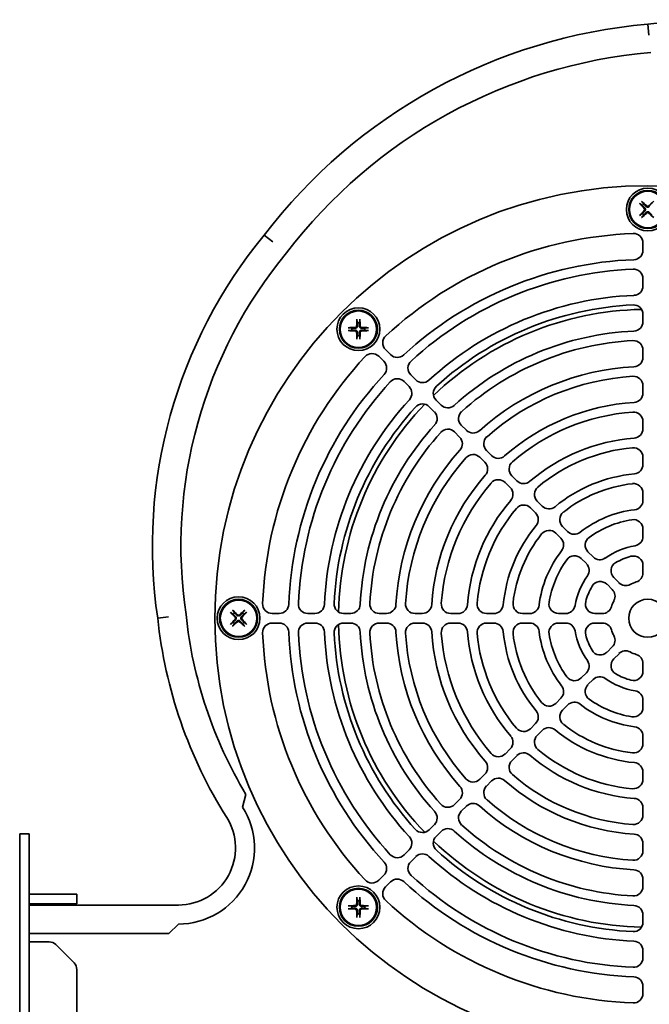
# Model space of a CAD drawing. Header units: millimetres. Extents: x 280 to 560, y 141 to 453.
# Tile 2 of 3: x 280 to 412, y 245 to 453. Entities that reach past the tile are written whole.
import ezdxf

# ---------------------------------------------------------------- set-up
doc = ezdxf.new("R2010")
doc.units = ezdxf.units.MM
doc.header["$LTSCALE"] = 2
doc.layers.add('Krawędzie widoczne(ISO)', color=7, linetype='Continuous', lineweight=35, true_color=0x262659)

msp = doc.modelspace()

# ---------------------------------------------------------------- linework, layer by layer
at = {"layer": 'Krawędzie widoczne(ISO)'}
for p, q in [((411.85, 449.41), (411.61, 451.7)), ((410.8, 413.81), (410.43, 414.3)), ((410.01, 413.88), (410.5, 413.51)), ((410.5, 411.9), (410.01, 411.53)), ((410.43, 411.1), (410.8, 411.6)), ((332.8, 405.88), (331, 407.31)), ((410.61, 404.14), (410.61, 405.65)), ((410.61, 398.14), (410.61, 396.64)), ((350.49, 389.48), (350.58, 388.86)), ((351, 388.86), (351.09, 389.48)), ((410.61, 389.13), (410.61, 390.63)), ((349.44, 387.72), (348.83, 387.81)), ((352.76, 387.81), (352.14, 387.72)), ((348.83, 387.21), (349.44, 387.3)), ((350.58, 386.16), (350.49, 385.55)), ((351.09, 385.55), (351, 386.16)), ((352.14, 387.3), (352.76, 387.21)), ((357.55, 382.17), (356.49, 383.23)), ((355.08, 381.82), (356.14, 380.76)), ((410.61, 383.12), (410.61, 381.62)), ((361.8, 377.92), (362.86, 376.86)), ((361.45, 375.45), (360.38, 376.51)), ((410.61, 374.11), (410.61, 375.61)), ((365.69, 371.2), (366.75, 370.14)), ((368.17, 371.55), (367.11, 372.61)), ((372.42, 367.3), (373.48, 366.24)), ((410.61, 368.09), (410.61, 366.59)), ((372.07, 364.83), (371, 365.89)), ((376.31, 360.58), (377.38, 359.52)), ((378.79, 360.93), (377.73, 361.99)), ((410.61, 359.06), (410.61, 360.57)), ((383.04, 356.68), (384.11, 355.61)), ((382.69, 354.2), (381.63, 355.26)), ((410.61, 353.03), (410.61, 351.52)), ((389.43, 350.29), (388.36, 351.36)), ((386.95, 349.94), (388.02, 348.88)), ((393.69, 346.03), (394.76, 344.96)), ((393.35, 343.55), (392.28, 344.61)), ((410.61, 343.94), (410.61, 345.46)), ((400.12, 339.6), (399.05, 340.68)), ((397.63, 339.26), (398.71, 338.19)), ((410.61, 337.8), (410.61, 336.24)), ((404.15, 332.74), (403.05, 333.85)), ((404.46, 335.26), (405.57, 334.16)), ((324.01, 327.88), (324.5, 327.51)), ((324.8, 327.81), (324.43, 328.3)), ((326.78, 328.3), (326.41, 327.81)), ((326.71, 327.51), (327.2, 327.88)), ((332.66, 327.7), (334.16, 327.7)), ((341.67, 327.7), (340.17, 327.7)), ((347.68, 327.7), (349.18, 327.7)), ((356.69, 327.7), (355.18, 327.7)), ((362.7, 327.7), (364.2, 327.7)), ((371.72, 327.7), (370.21, 327.7)), ((377.74, 327.7), (379.24, 327.7)), ((386.79, 327.7), (385.28, 327.7)), ((392.84, 327.7), (394.36, 327.7)), ((402.07, 327.7), (400.5, 327.7)), ((310.89, 326.99), (308.61, 326.7)), ((324.5, 325.9), (324.01, 325.53)), ((324.43, 325.1), (324.8, 325.6)), ((326.41, 325.6), (326.78, 325.1)), ((327.2, 325.53), (326.71, 325.9)), ((334.16, 325.7), (332.66, 325.7)), ((340.17, 325.7), (341.67, 325.7)), ((349.18, 325.7), (347.68, 325.7)), ((355.18, 325.7), (356.69, 325.7)), ((364.2, 325.7), (362.7, 325.7)), ((370.21, 325.7), (371.72, 325.7)), ((379.24, 325.7), (377.74, 325.7)), ((385.28, 325.7), (386.79, 325.7)), ((394.36, 325.7), (392.84, 325.7)), ((400.5, 325.7), (402.07, 325.7)), ((403.05, 319.56), (404.15, 320.66)), ((405.57, 319.25), (404.46, 318.15)), ((410.61, 317.16), (410.61, 315.6)), ((398.71, 315.22), (397.63, 314.14)), ((399.05, 312.73), (400.12, 313.8)), ((392.28, 308.79), (393.35, 309.86)), ((410.61, 307.94), (410.61, 309.46)), ((394.76, 308.45), (393.69, 307.38)), ((388.02, 304.53), (386.95, 303.46)), ((388.36, 302.05), (389.43, 303.11)), ((410.61, 301.88), (410.61, 300.37)), ((381.63, 298.14), (382.69, 299.21)), ((384.11, 297.79), (383.04, 296.73)), ((410.61, 292.84), (410.61, 294.34)), ((377.38, 293.89), (376.31, 292.83)), ((377.73, 291.41), (378.79, 292.47)), ((327.16, 289.63), (326.46, 286.96)), ((371, 287.51), (372.07, 288.58)), ((326.46, 286.96), (326.46, 286.96)), ((373.48, 287.16), (372.42, 286.1)), ((410.61, 286.82), (410.61, 285.31)), ((366.75, 283.27), (365.69, 282.2)), ((367.11, 280.79), (368.17, 281.85)), ((279.61, 277.37), (279.61, 281.37)), ((281.61, 281.37), (279.61, 281.37)), ((281.61, 277.37), (281.61, 281.37)), ((360.38, 276.9), (361.45, 277.96)), ((410.61, 277.79), (410.61, 279.3)), ((279.61, 277.37), (279.61, 145.37)), ((281.61, 277.37), (281.61, 145.37)), ((362.86, 276.54), (361.8, 275.48)), ((356.14, 272.65), (355.08, 271.59)), ((410.61, 271.78), (410.61, 270.28)), ((356.49, 270.17), (357.55, 271.24)), ((281.61, 268.62), (283.61, 268.62)), ((285.78, 268.62), (283.61, 268.62)), ((285.78, 268.62), (287.19, 268.62)), ((291.02, 268.62), (287.19, 268.62)), ((291.02, 268.62), (291.61, 268.62)), ((291.61, 266.62), (291.61, 268.62)), ((350.49, 267.85), (350.58, 267.24)), ((351, 267.24), (351.09, 267.85)), ((283.61, 266.62), (281.61, 266.62)), ((312.96, 266.37), (281.61, 266.37)), ((285.78, 266.62), (283.61, 266.62)), ((287.19, 266.62), (285.78, 266.62)), ((287.19, 266.62), (291.02, 266.62)), ((291.61, 266.62), (291.02, 266.62)), ((349.44, 266.1), (348.83, 266.19)), ((348.83, 265.59), (349.44, 265.68)), ((352.76, 266.19), (352.14, 266.1)), ((352.14, 265.68), (352.76, 265.59)), ((350.58, 264.54), (350.49, 263.93)), ((351.09, 263.93), (351, 264.54)), ((410.61, 262.77), (410.61, 264.27)), ((312.96, 262.37), (310.96, 260.37)), ((310.96, 260.37), (281.61, 260.37)), ((283.61, 258.62), (281.61, 258.62)), ((285.78, 258.62), (283.61, 258.62)), ((287.19, 258.03), (291.02, 254.2)), ((410.61, 256.77), (410.61, 255.27)), ((291.61, 252.79), (291.61, 169.95)), ((410.61, 247.76), (410.61, 249.26))]:
    msp.add_line(p, q, dxfattribs=at)
for centre, radius in [((411.61, 326.7), 91), ((411.61, 412.7), 4.5), ((411.61, 412.7), 4), ((411.61, 412.7), 3.84), ((350.79, 387.51), 4.5), ((350.79, 387.51), 4), ((350.79, 387.51), 3.84), ((325.61, 326.7), 4.5), ((325.61, 326.7), 4), ((325.61, 326.7), 3.84), ((411.61, 326.7), 4), ((350.79, 265.89), 4.5), ((350.79, 265.89), 4), ((350.79, 265.89), 3.84)]:
    msp.add_circle(centre, radius, dxfattribs=at)
for centre, radius, start, end in [((421.61, 338.14), 114, 95.036, 142.6447), ((426.81, 327.63), 125, 49.6325, 96.987), ((421.61, 338.14), 108, 94.9819, 142.704), ((411.61, 412.7), 1.37, 126.152, 143.848), ((411.61, 412.7), 1.37, 216.152, 233.848), ((410.49, 341.82), 103, 140.5155, 188.4388), ((411.61, 326.7), 81, 92.1763, 132.8237), ((408.61, 405.65), 2, 0, 92.1763), ((408.61, 404.14), 2, 272.2185, 0), ((410.49, 341.82), 97, 140.4497, 188.5144), ((411.61, 326.7), 75.5, 92.2185, 132.7815), ((411.61, 326.7), 73.5, 92.4047, 132.5953), ((408.61, 398.14), 2, 0, 92.4047), ((408.61, 396.64), 2, 272.4563, 0), ((411.61, 326.7), 68, 92.4563, 132.5437), ((411.61, 326.7), 65, 91.148, 133.852), ((411.61, 326.7), 66, 92.6867, 132.3133), ((408.61, 390.63), 2, 0, 92.6867), ((350.79, 387.51), 1.37, 171.152, 188.848), ((350.79, 387.51), 1.37, 81.152, 98.848), ((350.79, 387.51), 1.37, 351.152, 8.848), ((408.61, 389.13), 2, 272.7513, 0), ((350.79, 387.51), 1.37, 261.152, 278.848), ((357.91, 384.65), 2, 132.8237, 225), ((411.61, 326.7), 60.5, 92.7513, 132.2487), ((411.61, 326.7), 58.5, 93.0437, 131.9563), ((408.61, 383.12), 2, 0, 93.0437), ((411.61, 326.7), 81, 137.1763, 177.8237), ((353.66, 380.4), 2, 45, 137.1763), ((358.97, 383.58), 2, 225, 312.7815), ((408.61, 381.62), 2, 273.1268, 0), ((354.72, 379.34), 2, 317.2185, 45), ((363.21, 379.34), 2, 132.5953, 225), ((411.61, 326.7), 53, 93.1268, 131.8732), ((411.61, 326.7), 75.5, 137.2185, 177.7815), ((358.97, 375.09), 2, 45, 137.4047), ((411.61, 326.7), 51, 93.5101, 131.4899), ((408.61, 375.61), 2, 0, 93.5101), ((411.61, 326.7), 73.5, 137.4047, 177.5953), ((360.03, 374.03), 2, 317.4563, 45), ((364.27, 378.28), 2, 225, 312.5437), ((368.52, 374.03), 2, 132.3133, 225), ((408.61, 374.11), 2, 273.6211, 0), ((411.61, 326.7), 68, 137.4563, 177.5437), ((411.61, 326.7), 66, 137.6867, 177.3133), ((411.61, 326.7), 65, 136.148, 178.852), ((364.28, 369.79), 2, 45, 137.6867), ((369.58, 372.97), 2, 225, 312.2487), ((411.61, 326.7), 45.5, 93.6211, 131.3789), ((365.34, 368.72), 2, 317.7513, 45), ((373.83, 368.72), 2, 131.9563, 225), ((411.61, 326.7), 43.5, 94.1455, 130.8545), ((408.61, 368.09), 2, 0, 94.1455), ((411.61, 326.7), 60.5, 137.7513, 177.2487), ((411.61, 326.7), 58.5, 138.0437, 176.9563), ((369.59, 364.48), 2, 45, 138.0437), ((370.65, 363.41), 2, 318.1268, 45), ((374.89, 367.66), 2, 225, 311.8732), ((379.14, 363.41), 2, 131.4899, 225), ((411.61, 326.7), 38, 94.3012, 130.6988), ((408.61, 366.59), 2, 274.3012, 0), ((411.61, 326.7), 36, 95.0621, 129.9379), ((408.61, 360.57), 2, 0, 95.0621), ((411.61, 326.7), 53, 138.1268, 176.8732), ((411.61, 326.7), 51, 138.5101, 176.4899), ((374.9, 359.16), 2, 45, 138.5101), ((380.21, 362.34), 2, 225, 311.3789), ((375.96, 358.1), 2, 318.6211, 45), ((384.46, 358.09), 2, 130.8545, 225), ((408.61, 359.06), 2, 275.2964, 0), ((411.61, 326.7), 45.5, 138.6211, 176.3789), ((411.61, 326.7), 30.5, 95.2964, 129.7036), ((411.61, 326.7), 43.5, 139.1455, 175.8545), ((380.22, 353.85), 2, 45, 139.1455), ((385.52, 357.03), 2, 225, 310.6988), ((389.78, 352.77), 2, 129.9379, 225), ((411.61, 326.7), 28.5, 96.5002, 128.4998), ((408.61, 353.03), 2, 0, 96.5002), ((381.28, 352.79), 2, 319.3012, 45), ((411.61, 326.7), 38, 139.3012, 175.6988), ((385.54, 348.53), 2, 45, 140.0621), ((390.84, 351.71), 2, 225, 309.7036), ((408.61, 351.52), 2, 276.8921, 0), ((411.61, 326.7), 36, 140.0621, 174.9379), ((386.6, 347.46), 2, 320.2964, 45), ((395.11, 347.44), 2, 128.4998, 225), ((411.61, 326.7), 23, 96.8921, 128.1079), ((411.61, 326.7), 30.5, 140.2964, 174.7036), ((411.61, 326.7), 21, 99.0847, 125.9153), ((408.61, 345.46), 2, 0, 99.0847), ((411.61, 326.7), 28.5, 141.5002, 173.4998), ((390.87, 343.2), 2, 45, 141.5002), ((396.18, 346.37), 2, 225, 308.1079), ((408.61, 343.94), 2, 279.8709, 0), ((391.93, 342.13), 2, 321.8921, 45), ((400.46, 342.09), 2, 125.9153, 225), ((411.61, 326.7), 15.5, 99.8709, 125.1291), ((411.61, 326.7), 23, 141.8921, 173.1079), ((396.22, 337.85), 2, 45, 144.0847), ((411.61, 326.7), 13.5, 105.1217, 119.8783), ((408.61, 337.8), 2, 0, 105.1217), ((411.61, 326.7), 21, 144.0847, 170.9153), ((397.29, 336.77), 2, 324.8709, 45), ((401.54, 341.02), 2, 225, 305.1291), ((405.88, 336.67), 2, 119.8783, 225), ((411.61, 326.7), 15.5, 144.8709, 170.1291), ((408.61, 336.24), 2, 287.4576, 0), ((401.63, 332.43), 2, 45, 150.1217), ((406.98, 335.57), 2, 225, 297.5424), ((411.61, 326.7), 8, 107.4576, 117.5424), ((411.61, 326.7), 13.5, 150.1217, 164.8783), ((402.74, 331.33), 2, 332.4576, 45), ((332.66, 329.7), 2, 177.8237, 270), ((334.16, 329.7), 2, 270, 357.7815), ((340.17, 329.7), 2, 177.5953, 270), ((341.67, 329.7), 2, 270, 357.5437), ((347.68, 329.7), 2, 177.3133, 270), ((349.18, 329.7), 2, 270, 357.2487), ((355.18, 329.7), 2, 176.9563, 270), ((356.69, 329.7), 2, 270, 356.8732), ((362.7, 329.7), 2, 176.4899, 270), ((364.2, 329.7), 2, 270, 356.3789), ((370.21, 329.7), 2, 175.8545, 270), ((371.72, 329.7), 2, 270, 355.6988), ((377.74, 329.7), 2, 174.9379, 270), ((379.24, 329.7), 2, 270, 354.7036), ((385.28, 329.7), 2, 173.4998, 270), ((386.79, 329.7), 2, 270, 353.1079), ((392.84, 329.7), 2, 170.9153, 270), ((400.5, 329.7), 2, 164.8783, 270), ((411.61, 326.7), 8, 152.4576, 162.5424), ((406.07, 336.94), 92, 185.9165, 210.9438), ((325.61, 326.7), 1.37, 126.152, 143.848), ((325.61, 326.7), 1.37, 36.152, 53.848), ((394.36, 329.7), 2, 270, 350.1291), ((402.07, 329.7), 2, 270, 342.5424), ((406.07, 336.94), 98, 185.9961, 212.1718), ((325.61, 326.7), 1.37, 216.152, 233.848), ((325.61, 326.7), 1.37, 306.152, 323.848), ((332.66, 323.7), 2, 90, 182.1763), ((334.16, 323.7), 2, 2.2185, 90), ((340.17, 323.7), 2, 90, 182.4047), ((341.67, 323.7), 2, 2.4563, 90), ((347.68, 323.7), 2, 90, 182.6867), ((411.61, 326.7), 65, 181.148, 223.852), ((349.18, 323.7), 2, 2.7513, 90), ((355.18, 323.7), 2, 90, 183.0437), ((356.69, 323.7), 2, 3.1268, 90), ((362.7, 323.7), 2, 90, 183.5101), ((364.2, 323.7), 2, 3.6211, 90), ((370.21, 323.7), 2, 90, 184.1455), ((371.72, 323.7), 2, 4.3012, 90), ((377.74, 323.7), 2, 90, 185.0621), ((379.24, 323.7), 2, 5.2964, 90), ((385.28, 323.7), 2, 90, 186.5002), ((386.79, 323.7), 2, 6.8921, 90), ((392.84, 323.7), 2, 90, 189.0847), ((394.36, 323.7), 2, 9.8709, 90), ((400.5, 323.7), 2, 90, 195.1217), ((402.07, 323.7), 2, 17.4576, 90), ((411.61, 326.7), 81, 182.1763, 222.8237), ((411.61, 326.7), 75.5, 182.2185, 222.7815), ((411.61, 326.7), 73.5, 182.4047, 222.5953), ((411.61, 326.7), 68, 182.4563, 222.5437), ((411.61, 326.7), 66, 182.6867, 222.3133), ((411.61, 326.7), 60.5, 182.7513, 222.2487), ((411.61, 326.7), 58.5, 183.0437, 221.9563), ((411.61, 326.7), 53, 183.1268, 221.8732), ((411.61, 326.7), 51, 183.5101, 221.4899), ((411.61, 326.7), 45.5, 183.6211, 221.3789), ((411.61, 326.7), 43.5, 184.1455, 220.8545), ((411.61, 326.7), 38, 184.3012, 220.6988), ((411.61, 326.7), 36, 185.0621, 219.9379), ((411.61, 326.7), 30.5, 185.2964, 219.7036), ((411.61, 326.7), 28.5, 186.5002, 218.4998), ((411.61, 326.7), 23, 186.8921, 218.1079), ((411.61, 326.7), 21, 189.0847, 215.9153), ((411.61, 326.7), 15.5, 189.8709, 215.1291), ((411.61, 326.7), 13.5, 195.1217, 209.8783), ((411.61, 326.7), 8, 197.4576, 207.5424), ((402.74, 322.08), 2, 315, 27.5424), ((401.63, 320.97), 2, 209.8783, 315), ((406.98, 317.84), 2, 62.4576, 135), ((411.61, 326.7), 8, 242.4576, 252.5424), ((408.61, 317.16), 2, 0, 72.5424), ((397.29, 316.63), 2, 315, 35.1291), ((405.88, 316.73), 2, 135, 240.1217), ((411.61, 326.7), 13.5, 240.1217, 254.8783), ((408.61, 315.6), 2, 254.8783, 0), ((396.22, 315.56), 2, 215.9153, 315), ((401.54, 312.39), 2, 54.8709, 135), ((411.61, 326.7), 15.5, 234.8709, 260.1291), ((391.93, 311.27), 2, 315, 38.1079), ((400.46, 311.31), 2, 135, 234.0847), ((408.61, 309.46), 2, 0, 80.1291), ((390.87, 310.21), 2, 218.4998, 315), ((396.18, 307.03), 2, 51.8921, 135), ((411.61, 326.7), 21, 234.0847, 260.9153), ((386.6, 305.94), 2, 315, 39.7036), ((395.11, 305.96), 2, 135, 231.5002), ((411.61, 326.7), 23, 231.8921, 263.1079), ((408.61, 307.94), 2, 260.9153, 0), ((385.54, 304.88), 2, 219.9379, 315), ((390.84, 301.7), 2, 50.2964, 135), ((411.61, 326.7), 30.5, 230.2964, 264.7036), ((411.61, 326.7), 28.5, 231.5002, 263.4998), ((408.61, 301.88), 2, 0, 83.1079), ((381.28, 300.62), 2, 315, 40.6988), ((389.78, 300.63), 2, 135, 230.0621), ((408.61, 300.37), 2, 263.4998, 0), ((385.52, 296.38), 2, 49.3012, 135), ((411.61, 326.7), 36, 230.0621, 264.9379), ((375.96, 295.3), 2, 315, 41.3789), ((380.22, 299.56), 2, 220.8545, 315), ((384.46, 295.31), 2, 135, 229.1455), ((411.61, 326.7), 38, 229.3012, 265.6988), ((408.61, 294.34), 2, 0, 84.7036), ((374.9, 294.24), 2, 221.4899, 315), ((380.21, 291.06), 2, 48.6211, 135), ((411.61, 326.7), 45.5, 228.6211, 266.3789), ((411.61, 326.7), 43.5, 229.1455, 265.8545), ((408.61, 292.84), 2, 264.9379, 0), ((370.65, 289.99), 2, 315, 41.8732), ((379.14, 290), 2, 135, 228.5101), ((411.61, 326.7), 51, 228.5101, 266.4899), ((408.61, 286.82), 2, 0, 85.6988), ((312.96, 278.37), 16, 270, 32.4795), ((365.34, 284.68), 2, 315, 42.2487), ((369.59, 288.93), 2, 221.9563, 315), ((373.83, 284.69), 2, 135, 228.0437), ((374.89, 285.75), 2, 48.1268, 135), ((411.61, 326.7), 53, 228.1268, 266.8732), ((312.96, 278.37), 12, 270, 32.1718), ((408.61, 285.31), 2, 265.8545, 0), ((364.28, 283.62), 2, 222.3133, 315), ((369.58, 280.44), 2, 47.7513, 135), ((411.61, 326.7), 60.5, 227.7513, 267.2487), ((411.61, 326.7), 58.5, 228.0437, 266.9563), ((360.03, 279.37), 2, 315, 42.5437), ((368.52, 279.38), 2, 135, 227.6867), ((411.61, 326.7), 65, 226.148, 268.852), ((408.61, 279.3), 2, 0, 86.3789), ((411.61, 326.7), 66, 227.6867, 267.3133), ((408.61, 277.79), 2, 266.4899, 0), ((358.97, 278.31), 2, 222.5953, 315), ((364.27, 275.13), 2, 47.4563, 135), ((411.61, 326.7), 68, 227.4563, 267.5437), ((354.72, 274.06), 2, 315, 42.7815), ((363.21, 274.07), 2, 135, 227.4047), ((408.61, 271.78), 2, 0, 86.8732), ((353.66, 273), 2, 222.8237, 315), ((358.97, 269.82), 2, 47.2185, 135), ((411.61, 326.7), 73.5, 227.4047, 267.5953), ((357.91, 268.76), 2, 135, 227.1763), ((411.61, 326.7), 75.5, 227.2185, 267.7815), ((408.61, 270.28), 2, 266.9563, 0), ((350.79, 265.89), 1.37, 81.152, 98.848), ((411.61, 326.7), 81, 227.1763, 267.8237), ((350.79, 265.89), 1.37, 171.152, 188.848), ((350.79, 265.89), 1.37, 351.152, 8.848), ((408.61, 264.27), 2, 0, 87.2487), ((350.79, 265.89), 1.37, 261.152, 278.848), ((408.61, 262.77), 2, 267.3133, 0), ((285.78, 256.62), 2, 45, 90), ((408.61, 256.77), 2, 0, 87.5437), ((408.61, 255.27), 2, 267.5953, 0), ((289.61, 252.79), 2, 0, 45), ((408.61, 249.26), 2, 0, 87.7815), ((408.61, 247.76), 2, 267.8237, 0)]:
    msp.add_arc(centre, radius, start, end, dxfattribs=at)
for centre, major_axis, ratio, start_param, end_param in [((410.34, 414.38), (0.0977, -0.0914), 0.085961, 0.446675, 1.894522), ((411.49, 412.58), (-4.74, 4.44), 0.087156, 4.813849, 5.043978), ((411.72, 412.58), (-4.74, -4.44), 0.087156, 4.3808, 4.610929), ((409.93, 413.97), (-0.0914, 0.0977), 0.085961, 1.247071, 2.694918), ((411.73, 412.82), (4.44, -4.74), 0.087156, 4.3808, 4.610929), ((411.73, 412.59), (-4.44, -4.74), 0.087156, 4.813849, 5.043978), ((409.93, 411.43), (0.0914, 0.0977), 0.085961, 0.446675, 1.894522), ((411.49, 412.82), (4.74, 4.44), 0.087156, 4.3808, 4.610929), ((410.34, 411.02), (-0.0977, -0.0914), 0.085961, 1.247071, 2.694918), ((411.72, 412.82), (4.74, -4.44), 0.087156, 4.813849, 5.043978), ((350.96, 387.51), (-0.21, -6.49), 0.087156, 4.3808, 4.610929), ((350.5, 389.6), (0.004, 0.134), 0.085961, 1.247071, 2.694918), ((351.08, 389.6), (0.004, -0.134), 0.085961, 0.446675, 1.894522), ((350.63, 387.51), (-0.21, 6.49), 0.087156, 4.813849, 5.043978), ((350.8, 387.35), (-6.49, -0.21), 0.087156, 4.813849, 5.043978), ((348.71, 387.8), (0.134, 0.004), 0.085961, 0.446675, 1.894522), ((350.79, 387.35), (-6.49, 0.21), 0.087156, 4.3808, 4.610929), ((352.88, 387.8), (0.134, -0.004), 0.085961, 1.247071, 2.694918), ((348.71, 387.22), (-0.134, 0.004), 0.085961, 1.247071, 2.694918), ((350.8, 387.68), (6.49, -0.21), 0.087156, 4.3808, 4.610929), ((350.96, 387.52), (0.21, -6.49), 0.087156, 4.813849, 5.043978), ((350.5, 385.43), (-0.004, 0.134), 0.085961, 0.446675, 1.894522), ((350.63, 387.52), (0.21, 6.49), 0.087156, 4.3808, 4.610929), ((351.08, 385.43), (-0.004, -0.134), 0.085961, 1.247071, 2.694918), ((350.79, 387.68), (6.49, 0.21), 0.087156, 4.813849, 5.043978), ((352.88, 387.22), (-0.134, -0.004), 0.085961, 0.446675, 1.894522), ((323.93, 327.97), (-0.0914, 0.0977), 0.085961, 1.247071, 2.694918), ((325.73, 326.82), (4.44, -4.74), 0.087156, 4.3808, 4.610929), ((324.34, 328.38), (0.0977, -0.0914), 0.085961, 0.446675, 1.894522), ((325.49, 326.58), (-4.74, 4.44), 0.087156, 4.813849, 5.043978), ((325.72, 326.58), (-4.74, -4.44), 0.087156, 4.3808, 4.610929), ((325.48, 326.82), (4.44, 4.74), 0.087156, 4.813849, 5.043978), ((326.87, 328.38), (0.0977, 0.0914), 0.085961, 1.247071, 2.694918), ((327.28, 327.97), (-0.0914, -0.0977), 0.085961, 0.446675, 1.894522), ((325.73, 326.59), (-4.44, -4.74), 0.087156, 4.813849, 5.043978), ((323.93, 325.43), (0.0914, 0.0977), 0.085961, 0.446675, 1.894522), ((325.49, 326.82), (4.74, 4.44), 0.087156, 4.3808, 4.610929), ((325.72, 326.82), (4.74, -4.44), 0.087156, 4.813849, 5.043978), ((325.48, 326.59), (-4.44, 4.74), 0.087156, 4.3808, 4.610929), ((327.28, 325.43), (0.0914, -0.0977), 0.085961, 1.247071, 2.694918), ((324.34, 325.02), (-0.0977, -0.0914), 0.085961, 1.247071, 2.694918), ((326.87, 325.02), (-0.0977, 0.0914), 0.085961, 0.446675, 1.894522), ((350.96, 265.89), (-0.21, -6.49), 0.087156, 4.3808, 4.610929), ((350.5, 267.97), (0.004, 0.134), 0.085961, 1.247071, 2.694918), ((351.08, 267.97), (0.004, -0.134), 0.085961, 0.446675, 1.894522), ((350.63, 265.89), (-0.21, 6.49), 0.087156, 4.813849, 5.043978), ((350.8, 265.72), (-6.49, -0.21), 0.087156, 4.813849, 5.043978), ((348.71, 266.18), (0.134, 0.004), 0.085961, 0.446675, 1.894522), ((348.71, 265.6), (-0.134, 0.004), 0.085961, 1.247071, 2.694918), ((350.8, 266.06), (6.49, -0.21), 0.087156, 4.3808, 4.610929), ((350.96, 265.9), (0.21, -6.49), 0.087156, 4.813849, 5.043978), ((350.63, 265.9), (0.21, 6.49), 0.087156, 4.3808, 4.610929), ((350.79, 265.72), (-6.49, 0.21), 0.087156, 4.3808, 4.610929), ((350.79, 266.06), (6.49, 0.21), 0.087156, 4.813849, 5.043978), ((352.88, 266.18), (0.134, -0.004), 0.085961, 1.247071, 2.694918), ((352.88, 265.6), (-0.134, -0.004), 0.085961, 0.446675, 1.894522), ((350.5, 263.81), (-0.004, 0.134), 0.085961, 0.446675, 1.894522), ((351.08, 263.81), (-0.004, -0.134), 0.085961, 1.247071, 2.694918)]:
    msp.add_ellipse(centre, major_axis=major_axis, ratio=ratio, start_param=start_param, end_param=end_param, dxfattribs=at)
for points, weights in [([(410.5, 413.51), (410.83, 413.19), (410.99, 413.03)], [1, 1.41037553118, 1.7658459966]), ([(410.99, 412.37), (410.83, 412.21), (410.5, 411.9)], [1.7658459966, 1.41037553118, 1]), ([(411.28, 413.31), (411.12, 413.48), (410.8, 413.81)], [1.7658459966, 1.41037553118, 1]), ([(410.8, 411.6), (411.12, 411.93), (411.28, 412.09)], [1, 1.41037553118, 1.7658459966]), ([(411.93, 412.09), (412.09, 411.93), (412.41, 411.6)], [1.7658459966, 1.41037553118, 1]), ([(350.13, 387.71), (349.9, 387.72), (349.44, 387.72)], [1.7658459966, 1.41037553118, 1]), ([(350.58, 388.86), (350.59, 388.41), (350.59, 388.18)], [1, 1.41037553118, 1.7658459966]), ([(350.99, 388.18), (351, 388.41), (351, 388.86)], [1.7658459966, 1.41037553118, 1]), ([(352.14, 387.72), (351.69, 387.72), (351.46, 387.71)], [1, 1.41037553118, 1.7658459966]), ([(349.44, 387.3), (349.9, 387.31), (350.13, 387.31)], [1, 1.41037553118, 1.7658459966]), ([(350.59, 386.85), (350.59, 386.62), (350.58, 386.16)], [1.7658459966, 1.41037553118, 1]), ([(351, 386.16), (351, 386.62), (350.99, 386.85)], [1, 1.41037553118, 1.7658459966]), ([(351.46, 387.31), (351.69, 387.31), (352.14, 387.3)], [1.7658459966, 1.41037553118, 1]), ([(324.5, 327.51), (324.83, 327.19), (324.99, 327.03)], [1, 1.41037553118, 1.7658459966]), ([(325.28, 327.31), (325.12, 327.48), (324.8, 327.81)], [1.7658459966, 1.41037553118, 1]), ([(326.41, 327.81), (326.09, 327.48), (325.93, 327.31)], [1, 1.41037553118, 1.7658459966]), ([(326.22, 327.03), (326.38, 327.19), (326.71, 327.51)], [1.7658459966, 1.41037553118, 1]), ([(324.99, 326.37), (324.83, 326.21), (324.5, 325.9)], [1.7658459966, 1.41037553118, 1]), ([(324.8, 325.6), (325.12, 325.93), (325.28, 326.09)], [1, 1.41037553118, 1.7658459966]), ([(325.93, 326.09), (326.09, 325.93), (326.41, 325.6)], [1.7658459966, 1.41037553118, 1]), ([(326.71, 325.9), (326.38, 326.21), (326.22, 326.37)], [1, 1.41037553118, 1.7658459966]), ([(350.58, 267.24), (350.59, 266.79), (350.59, 266.56)], [1, 1.41037553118, 1.7658459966]), ([(350.99, 266.56), (351, 266.79), (351, 267.24)], [1.7658459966, 1.41037553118, 1]), ([(350.13, 266.09), (349.9, 266.1), (349.44, 266.1)], [1.7658459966, 1.41037553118, 1]), ([(349.44, 265.68), (349.9, 265.69), (350.13, 265.69)], [1, 1.41037553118, 1.7658459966]), ([(350.59, 265.23), (350.59, 265), (350.58, 264.54)], [1.7658459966, 1.41037553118, 1]), ([(351, 264.54), (351, 265), (350.99, 265.23)], [1, 1.41037553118, 1.7658459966]), ([(352.14, 266.1), (351.69, 266.1), (351.46, 266.09)], [1, 1.41037553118, 1.7658459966]), ([(351.46, 265.69), (351.69, 265.69), (352.14, 265.68)], [1.7658459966, 1.41037553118, 1])]:
    msp.add_rational_spline(points, weights, degree=2, dxfattribs=at)
for points, knots in [([(410.87, 412.91), (410.89, 412.88), (410.91, 412.85), (410.94, 412.77), (410.95, 412.73), (410.95, 412.65), (410.94, 412.61), (410.91, 412.55), (410.89, 412.52), (410.87, 412.49)], [0, 0, 0, 0, 0.01152008, 0.01152008, 0.02304016, 0.02304016, 0.03457302, 0.03457302, 0.04414861, 0.04414861, 0.04414861, 0.04414861]), ([(410.99, 413.03), (411.02, 413), (411.05, 412.96), (411.09, 412.89), (411.11, 412.86), (411.13, 412.78), (411.13, 412.74), (411.13, 412.66), (411.13, 412.62), (411.11, 412.55), (411.09, 412.51), (411.05, 412.44), (411.02, 412.41), (410.99, 412.37)], [-0.08694532, -0.08694532, -0.08694532, -0.08694532, -0.07279319, -0.07279319, -0.06140434, -0.06140434, -0.05001549, -0.05001549, -0.03862664, -0.03862664, -0.02723778, -0.02723778, -0.01308566, -0.01308566, -0.01308566, -0.01308566]), ([(411.93, 413.31), (411.9, 413.28), (411.86, 413.25), (411.8, 413.22), (411.76, 413.2), (411.68, 413.18), (411.64, 413.17), (411.57, 413.17), (411.53, 413.18), (411.45, 413.2), (411.41, 413.22), (411.35, 413.25), (411.31, 413.28), (411.28, 413.31)], [-0.08694532, -0.08694532, -0.08694532, -0.08694532, -0.07279319, -0.07279319, -0.06140434, -0.06140434, -0.05001549, -0.05001549, -0.03862664, -0.03862664, -0.02723778, -0.02723778, -0.01308566, -0.01308566, -0.01308566, -0.01308566]), ([(411.28, 412.09), (411.31, 412.12), (411.35, 412.15), (411.41, 412.19), (411.45, 412.2), (411.53, 412.23), (411.57, 412.23), (411.64, 412.23), (411.68, 412.23), (411.76, 412.2), (411.8, 412.19), (411.86, 412.15), (411.9, 412.12), (411.93, 412.09)], [-0.08694532, -0.08694532, -0.08694532, -0.08694532, -0.07279319, -0.07279319, -0.06140434, -0.06140434, -0.05001549, -0.05001549, -0.03862664, -0.03862664, -0.02723778, -0.02723778, -0.01308566, -0.01308566, -0.01308566, -0.01308566]), ([(411.81, 413.44), (411.79, 413.42), (411.75, 413.39), (411.67, 413.36), (411.63, 413.36), (411.56, 413.36), (411.52, 413.37), (411.45, 413.4), (411.42, 413.42), (411.4, 413.44)], [0, 0, 0, 0, 0.01152008, 0.01152008, 0.02304016, 0.02304016, 0.03457302, 0.03457302, 0.04414861, 0.04414861, 0.04414861, 0.04414861]), ([(411.4, 411.96), (411.42, 411.99), (411.46, 412.01), (411.54, 412.04), (411.58, 412.05), (411.65, 412.04), (411.69, 412.04), (411.76, 412), (411.79, 411.99), (411.81, 411.96)], [0, 0, 0, 0, 0.01152008, 0.01152008, 0.02304016, 0.02304016, 0.03457302, 0.03457302, 0.04414861, 0.04414861, 0.04414861, 0.04414861]), ([(350.42, 388.18), (350.42, 388.15), (350.41, 388.11), (350.38, 388.03), (350.35, 388), (350.29, 387.95), (350.26, 387.92), (350.19, 387.9), (350.16, 387.89), (350.12, 387.89)], [0, 0, 0, 0, 0.01152008, 0.01152008, 0.02304016, 0.02304016, 0.03457302, 0.03457302, 0.04414861, 0.04414861, 0.04414861, 0.04414861]), ([(350.59, 388.18), (350.59, 388.13), (350.59, 388.09), (350.57, 388.01), (350.55, 387.98), (350.51, 387.91), (350.49, 387.87), (350.43, 387.82), (350.4, 387.8), (350.33, 387.76), (350.3, 387.74), (350.22, 387.72), (350.17, 387.71), (350.13, 387.71)], [-0.08694532, -0.08694532, -0.08694532, -0.08694532, -0.07279319, -0.07279319, -0.06140434, -0.06140434, -0.05001549, -0.05001549, -0.03862664, -0.03862664, -0.02723778, -0.02723778, -0.01308566, -0.01308566, -0.01308566, -0.01308566]), ([(351.46, 387.71), (351.41, 387.71), (351.37, 387.72), (351.29, 387.74), (351.26, 387.76), (351.19, 387.8), (351.15, 387.82), (351.1, 387.87), (351.08, 387.91), (351.04, 387.98), (351.02, 388.01), (351, 388.09), (351, 388.13), (350.99, 388.18)], [-0.08694532, -0.08694532, -0.08694532, -0.08694532, -0.07279319, -0.07279319, -0.06140434, -0.06140434, -0.05001549, -0.05001549, -0.03862664, -0.03862664, -0.02723778, -0.02723778, -0.01308566, -0.01308566, -0.01308566, -0.01308566]), ([(351.46, 387.89), (351.43, 387.89), (351.39, 387.9), (351.31, 387.93), (351.28, 387.96), (351.23, 388.01), (351.2, 388.05), (351.18, 388.12), (351.17, 388.15), (351.17, 388.18)], [0, 0, 0, 0, 0.01152008, 0.01152008, 0.02304016, 0.02304016, 0.03457302, 0.03457302, 0.04414861, 0.04414861, 0.04414861, 0.04414861]), ([(350.12, 387.14), (350.16, 387.14), (350.2, 387.13), (350.28, 387.09), (350.31, 387.07), (350.36, 387.01), (350.38, 386.98), (350.41, 386.91), (350.42, 386.88), (350.42, 386.84)], [0, 0, 0, 0, 0.01152008, 0.01152008, 0.02304016, 0.02304016, 0.03457302, 0.03457302, 0.04414861, 0.04414861, 0.04414861, 0.04414861]), ([(350.13, 387.31), (350.17, 387.31), (350.22, 387.31), (350.3, 387.29), (350.33, 387.27), (350.4, 387.23), (350.43, 387.21), (350.49, 387.15), (350.51, 387.12), (350.55, 387.05), (350.57, 387.02), (350.59, 386.94), (350.59, 386.89), (350.59, 386.85)], [-0.08694532, -0.08694532, -0.08694532, -0.08694532, -0.07279319, -0.07279319, -0.06140434, -0.06140434, -0.05001549, -0.05001549, -0.03862664, -0.03862664, -0.02723778, -0.02723778, -0.01308566, -0.01308566, -0.01308566, -0.01308566]), ([(350.99, 386.85), (351, 386.89), (351, 386.94), (351.02, 387.02), (351.04, 387.05), (351.08, 387.12), (351.1, 387.15), (351.15, 387.21), (351.19, 387.23), (351.26, 387.27), (351.29, 387.29), (351.37, 387.31), (351.41, 387.31), (351.46, 387.31)], [-0.08694532, -0.08694532, -0.08694532, -0.08694532, -0.07279319, -0.07279319, -0.06140434, -0.06140434, -0.05001549, -0.05001549, -0.03862664, -0.03862664, -0.02723778, -0.02723778, -0.01308566, -0.01308566, -0.01308566, -0.01308566]), ([(351.17, 386.84), (351.17, 386.88), (351.18, 386.92), (351.21, 387), (351.24, 387.03), (351.29, 387.08), (351.33, 387.1), (351.4, 387.13), (351.43, 387.14), (351.46, 387.14)], [0, 0, 0, 0, 0.01152008, 0.01152008, 0.02304016, 0.02304016, 0.03457302, 0.03457302, 0.04414861, 0.04414861, 0.04414861, 0.04414861]), ([(325.93, 327.31), (325.9, 327.28), (325.86, 327.25), (325.8, 327.22), (325.76, 327.2), (325.68, 327.18), (325.64, 327.17), (325.57, 327.17), (325.53, 327.18), (325.45, 327.2), (325.41, 327.22), (325.35, 327.25), (325.31, 327.28), (325.28, 327.31)], [-0.08694532, -0.08694532, -0.08694532, -0.08694532, -0.07279319, -0.07279319, -0.06140434, -0.06140434, -0.05001549, -0.05001549, -0.03862664, -0.03862664, -0.02723778, -0.02723778, -0.01308566, -0.01308566, -0.01308566, -0.01308566]), ([(325.81, 327.44), (325.79, 327.42), (325.75, 327.39), (325.67, 327.36), (325.63, 327.36), (325.56, 327.36), (325.52, 327.37), (325.45, 327.4), (325.42, 327.42), (325.4, 327.44)], [0, 0, 0, 0, 0.01152008, 0.01152008, 0.02304016, 0.02304016, 0.03457302, 0.03457302, 0.04414861, 0.04414861, 0.04414861, 0.04414861]), ([(324.87, 326.91), (324.89, 326.88), (324.91, 326.85), (324.94, 326.77), (324.95, 326.73), (324.95, 326.65), (324.94, 326.61), (324.91, 326.55), (324.89, 326.52), (324.87, 326.49)], [0, 0, 0, 0, 0.01152008, 0.01152008, 0.02304016, 0.02304016, 0.03457302, 0.03457302, 0.04414861, 0.04414861, 0.04414861, 0.04414861]), ([(324.99, 327.03), (325.02, 327), (325.05, 326.96), (325.09, 326.89), (325.11, 326.86), (325.13, 326.78), (325.13, 326.74), (325.13, 326.66), (325.13, 326.62), (325.11, 326.55), (325.09, 326.51), (325.05, 326.44), (325.02, 326.41), (324.99, 326.37)], [-0.08694532, -0.08694532, -0.08694532, -0.08694532, -0.07279319, -0.07279319, -0.06140434, -0.06140434, -0.05001549, -0.05001549, -0.03862664, -0.03862664, -0.02723778, -0.02723778, -0.01308566, -0.01308566, -0.01308566, -0.01308566]), ([(325.28, 326.09), (325.31, 326.12), (325.35, 326.15), (325.41, 326.19), (325.45, 326.2), (325.53, 326.23), (325.57, 326.23), (325.64, 326.23), (325.68, 326.23), (325.76, 326.2), (325.8, 326.19), (325.86, 326.15), (325.9, 326.12), (325.93, 326.09)], [-0.08694532, -0.08694532, -0.08694532, -0.08694532, -0.07279319, -0.07279319, -0.06140434, -0.06140434, -0.05001549, -0.05001549, -0.03862664, -0.03862664, -0.02723778, -0.02723778, -0.01308566, -0.01308566, -0.01308566, -0.01308566]), ([(325.4, 325.96), (325.42, 325.99), (325.46, 326.01), (325.54, 326.04), (325.58, 326.05), (325.65, 326.04), (325.69, 326.04), (325.76, 326), (325.79, 325.99), (325.81, 325.96)], [0, 0, 0, 0, 0.01152008, 0.01152008, 0.02304016, 0.02304016, 0.03457302, 0.03457302, 0.04414861, 0.04414861, 0.04414861, 0.04414861]), ([(326.22, 326.37), (326.19, 326.41), (326.16, 326.44), (326.12, 326.51), (326.1, 326.55), (326.08, 326.62), (326.08, 326.66), (326.08, 326.74), (326.08, 326.78), (326.1, 326.86), (326.12, 326.89), (326.16, 326.96), (326.19, 327), (326.22, 327.03)], [-0.08694532, -0.08694532, -0.08694532, -0.08694532, -0.07279319, -0.07279319, -0.06140434, -0.06140434, -0.05001549, -0.05001549, -0.03862664, -0.03862664, -0.02723778, -0.02723778, -0.01308566, -0.01308566, -0.01308566, -0.01308566]), ([(326.34, 326.49), (326.32, 326.52), (326.3, 326.56), (326.27, 326.63), (326.26, 326.67), (326.26, 326.75), (326.27, 326.79), (326.3, 326.86), (326.32, 326.89), (326.34, 326.91)], [0, 0, 0, 0, 0.01152008, 0.01152008, 0.02304016, 0.02304016, 0.03457302, 0.03457302, 0.04414861, 0.04414861, 0.04414861, 0.04414861]), ([(350.42, 266.56), (350.42, 266.52), (350.41, 266.48), (350.38, 266.41), (350.35, 266.38), (350.29, 266.32), (350.26, 266.3), (350.19, 266.27), (350.16, 266.27), (350.12, 266.27)], [0, 0, 0, 0, 0.01152008, 0.01152008, 0.02304016, 0.02304016, 0.03457302, 0.03457302, 0.04414861, 0.04414861, 0.04414861, 0.04414861]), ([(350.12, 265.52), (350.16, 265.52), (350.2, 265.51), (350.28, 265.47), (350.31, 265.45), (350.36, 265.39), (350.38, 265.36), (350.41, 265.29), (350.42, 265.25), (350.42, 265.22)], [0, 0, 0, 0, 0.01152008, 0.01152008, 0.02304016, 0.02304016, 0.03457302, 0.03457302, 0.04414861, 0.04414861, 0.04414861, 0.04414861]), ([(350.59, 266.56), (350.59, 266.51), (350.59, 266.46), (350.57, 266.39), (350.55, 266.35), (350.51, 266.28), (350.49, 266.25), (350.43, 266.2), (350.4, 266.17), (350.33, 266.13), (350.3, 266.12), (350.22, 266.1), (350.17, 266.09), (350.13, 266.09)], [-0.08694532, -0.08694532, -0.08694532, -0.08694532, -0.07279319, -0.07279319, -0.06140434, -0.06140434, -0.05001549, -0.05001549, -0.03862664, -0.03862664, -0.02723778, -0.02723778, -0.01308566, -0.01308566, -0.01308566, -0.01308566]), ([(350.13, 265.69), (350.17, 265.69), (350.22, 265.68), (350.3, 265.66), (350.33, 265.65), (350.4, 265.61), (350.43, 265.58), (350.49, 265.53), (350.51, 265.5), (350.55, 265.43), (350.57, 265.39), (350.59, 265.32), (350.59, 265.27), (350.59, 265.23)], [-0.08694532, -0.08694532, -0.08694532, -0.08694532, -0.07279319, -0.07279319, -0.06140434, -0.06140434, -0.05001549, -0.05001549, -0.03862664, -0.03862664, -0.02723778, -0.02723778, -0.01308566, -0.01308566, -0.01308566, -0.01308566]), ([(351.46, 266.09), (351.41, 266.09), (351.37, 266.1), (351.29, 266.12), (351.26, 266.13), (351.19, 266.17), (351.15, 266.2), (351.1, 266.25), (351.08, 266.28), (351.04, 266.35), (351.02, 266.39), (351, 266.46), (351, 266.51), (350.99, 266.56)], [-0.08694532, -0.08694532, -0.08694532, -0.08694532, -0.07279319, -0.07279319, -0.06140434, -0.06140434, -0.05001549, -0.05001549, -0.03862664, -0.03862664, -0.02723778, -0.02723778, -0.01308566, -0.01308566, -0.01308566, -0.01308566]), ([(350.99, 265.23), (351, 265.27), (351, 265.32), (351.02, 265.39), (351.04, 265.43), (351.08, 265.5), (351.1, 265.53), (351.15, 265.58), (351.19, 265.61), (351.26, 265.65), (351.29, 265.66), (351.37, 265.68), (351.41, 265.69), (351.46, 265.69)], [-0.08694532, -0.08694532, -0.08694532, -0.08694532, -0.07279319, -0.07279319, -0.06140434, -0.06140434, -0.05001549, -0.05001549, -0.03862664, -0.03862664, -0.02723778, -0.02723778, -0.01308566, -0.01308566, -0.01308566, -0.01308566]), ([(351.46, 266.27), (351.43, 266.27), (351.39, 266.28), (351.31, 266.31), (351.28, 266.34), (351.23, 266.39), (351.2, 266.43), (351.18, 266.5), (351.17, 266.53), (351.17, 266.56)], [0, 0, 0, 0, 0.01152008, 0.01152008, 0.02304016, 0.02304016, 0.03457302, 0.03457302, 0.04414861, 0.04414861, 0.04414861, 0.04414861]), ([(351.17, 265.22), (351.17, 265.26), (351.18, 265.3), (351.21, 265.37), (351.24, 265.41), (351.29, 265.46), (351.33, 265.48), (351.4, 265.51), (351.43, 265.52), (351.46, 265.52)], [0, 0, 0, 0, 0.01152008, 0.01152008, 0.02304016, 0.02304016, 0.03457302, 0.03457302, 0.04414861, 0.04414861, 0.04414861, 0.04414861])]:
    msp.add_open_spline(points, degree=3, knots=knots, dxfattribs=at)

doc.saveas('drawing.dxf')
